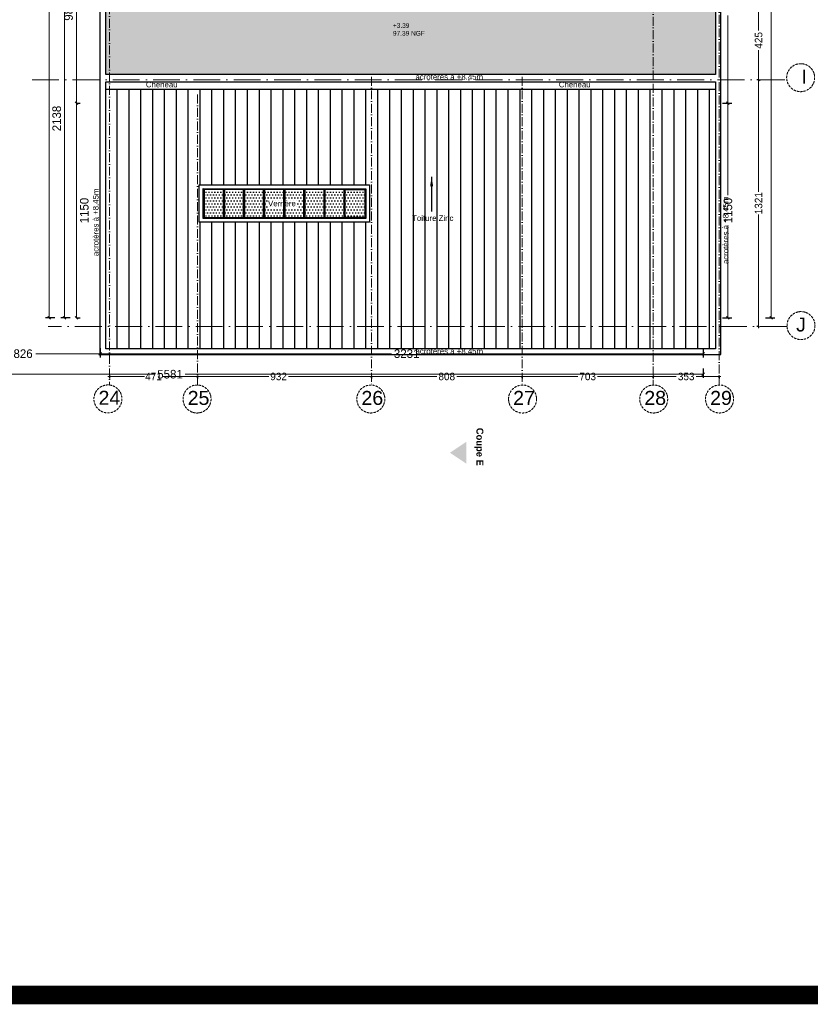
# Model space of a CAD drawing. Header units: centimetres. Extents: x 100159 to 225226, y -81380 to -23241.
# Tile 3 of 139: x 195502 to 199739, y -81380 to -76102. Entities that reach past the tile are written whole.
import ezdxf

# ---------------------------------------------------------------- set-up
doc = ezdxf.new("R2010")
doc.units = ezdxf.units.CM
doc.linetypes.add('ACAD_ISO04W100', pattern=[30, 24, -3, 0, -3])
doc.linetypes.add('ACAD_ISO10W100', pattern=[18, 12, -3, 0, -3])
doc.layers.get('0').update_dxf_attribs({"lineweight": 5})
for name, color, linetype in [('32', 5, 'Continuous'), ('45', 8, 'Continuous'), ('DDL-HAB-COTES ALT', 161, 'Continuous'), ('DDL-TRAIT  COUPE', 1, 'ACAD_ISO04W100'), ('DDL-TRAIT FIN', 8, 'Continuous')]:
    doc.layers.add(name, color=color, linetype=linetype)
for name, color, linetype, lineweight in [('DDL- CLOISONS DOUBLAGES', 1, 'Continuous', 5), ('DDL-HAB-COTES', 161, 'Continuous', 9), ('DDL-TEXTE', 7, 'Continuous', 9), ('DDL-TRAIT AXES', 1, 'ACAD_ISO10W100', 5)]:
    doc.layers.add(name, color=color, linetype=linetype, lineweight=lineweight)
doc.layers.add('DDL- PAYSAGE', color=7, linetype='Continuous', true_color=0x889a4c)
doc.layers.add('DDL-SHON', color=7, linetype='Continuous', true_color=0x00e000, plot=False)
doc.styles.add('Century Gothic', font='GOTHIC.TTF')
doc.styles.get("Standard").update_dxf_attribs({"font": 'arial.ttf'})
doc.dimstyles.new('C100 cm', dxfattribs={"dimscale": 100, "dimtxt": 0.2, "dimasz": 0.085, "dimexe": 0.1, "dimexo": 0.0625, "dimgap": 0.09, "dimtad": 0, "dimdec": 0, "dimzin": 0, "dimdsep": 46, "dimtxsty": 'Century Gothic', "dimblk": 'OBLIQUE', "dimcen": 0.09, "dimdle": 0.1, "dimclrd": 256, "dimclrt": 256, "dimadec": 0, "dimazin": 0, "dimtfac": 1, "dimtdec": 0, "dimtofl": 0, "dimtmove": 2, "dimatfit": 2, "dimfxl": 0.15, "dimfxlon": 1, "dimtolj": 1, "dimtzin": 0, "dimlwd": -1, "dimarcsym": 0})
doc.dimstyles.new('C200 cm', dxfattribs={"dimscale": 200, "dimtxt": 0.23, "dimasz": 0.07, "dimexe": 0.1, "dimexo": 0.0625, "dimgap": 0.09, "dimtad": 2, "dimdec": 0, "dimzin": 0, "dimdsep": 46, "dimtxsty": 'Century Gothic', "dimblk": 'OBLIQUE', "dimcen": 0.09, "dimclrd": 256, "dimclrt": 256, "dimadec": 0, "dimazin": 0, "dimtfac": 1, "dimtdec": 0, "dimtofl": 0, "dimtmove": 2, "dimatfit": 2, "dimfxl": 0.15, "dimfxlon": 1, "dimtolj": 1, "dimtzin": 0, "dimlwd": -1, "dimarcsym": 0})

# ---------------------------------------------------------------- blocks, each defined once
blk = doc.blocks.new('_Oblique')
at = {"color": 0, "linetype": 'ByBlock', "lineweight": -2}
blk.add_line((-0.5, -0.5), (0.5, 0.5), dxfattribs=at)
blk = doc.blocks.new('*D297')
at = {"layer": 'DDL-HAB-COTES', "color": 0, "lineweight": -2, "transparency": 16777216}
for p, q in [((312907.7, -184715.5), (312857.7, -184715.5)), ((312877.7, -185703), (312897.7, -185703))]:
    blk.add_line(p, q, dxfattribs=at)
at = {"layer": 'DDL-HAB-COTES', "transparency": 16777216}
blk.add_line((312877.7, -184715.5), (312877.7, -185703), dxfattribs=at)
at = {"layer": 'Defpoints', "color": 0, "transparency": 16777216}
for p in [(313498.8, -184715.5), (312877.7, -185703), (312877.7, -185703)]:
    blk.add_point(p, dxfattribs=at)
at = {"layer": 'DDL-HAB-COTES', "transparency": 16777216, "xscale": 14, "yscale": 14, "zscale": 14}
for p, rotation in [((312877.7, -184715.5), 90), ((312877.7, -185703), 270)]:
    blk.add_blockref('_Oblique', p, dxfattribs=dict(at, rotation=rotation))
at = {"layer": 'DDL-HAB-COTES', "lineweight": -3, "transparency": 16777216, "insert": (312835.6, -185209.3), "char_height": 46, "attachment_point": 5, "rotation": 90, "style": 'Century Gothic'}
blk.add_mtext('\\A1;988', dxfattribs=at)
blk = doc.blocks.new('*D298')
at = {"layer": 'DDL-HAB-COTES', "color": 0, "lineweight": -2, "transparency": 16777216}
for p, q in [((312877.7, -185703), (312897.7, -185703)), ((312877.7, -186853.4), (312897.7, -186853.4))]:
    blk.add_line(p, q, dxfattribs=at)
at = {"layer": 'DDL-HAB-COTES', "transparency": 16777216}
blk.add_line((312877.7, -185703), (312877.7, -186853.4), dxfattribs=at)
at = {"layer": 'Defpoints', "color": 0, "transparency": 16777216}
for p in [(312877.7, -185703), (312877.7, -186853.4), (312877.7, -186853.4)]:
    blk.add_point(p, dxfattribs=at)
at = {"layer": 'DDL-HAB-COTES', "transparency": 16777216, "xscale": 14, "yscale": 14, "zscale": 14}
for p, rotation in [((312877.7, -185703), 90), ((312877.7, -186853.4), 270)]:
    blk.add_blockref('_Oblique', p, dxfattribs=dict(at, rotation=rotation))
at = {"layer": 'DDL-HAB-COTES', "lineweight": -3, "transparency": 16777216, "insert": (312919.9, -186278.2), "char_height": 46, "attachment_point": 5, "rotation": 90, "style": 'Century Gothic'}
blk.add_mtext('\\A1;1150', dxfattribs=at)
blk = doc.blocks.new('*D299')
at = {"layer": 'DDL-HAB-COTES', "color": 0, "lineweight": -2, "transparency": 16777216}
for p, q in [((312761.1, -181313.1), (312711.1, -181313.1)), ((312761.1, -186853.4), (312711.1, -186853.4))]:
    blk.add_line(p, q, dxfattribs=at)
at = {"layer": 'DDL-HAB-COTES', "transparency": 16777216}
for p, q in [((312731.1, -181313.1), (312731.1, -183744.2)), ((312731.1, -186853.4), (312731.1, -183917.5))]:
    blk.add_line(p, q, dxfattribs=at)
at = {"layer": 'Defpoints', "color": 0, "transparency": 16777216}
for p in [(313831.4, -181313.1), (312731.1, -186853.4), (313831.4, -186853.4)]:
    blk.add_point(p, dxfattribs=at)
at = {"layer": 'DDL-HAB-COTES', "transparency": 16777216, "xscale": 14, "yscale": 14, "zscale": 14}
for p, rotation in [((312731.1, -181313.1), 90), ((312731.1, -186853.4), 270)]:
    blk.add_blockref('_Oblique', p, dxfattribs=dict(at, rotation=rotation))
at = {"layer": 'DDL-HAB-COTES', "lineweight": -3, "transparency": 16777216, "insert": (312731.1, -183830.8), "char_height": 46, "attachment_point": 5, "rotation": 90, "style": 'Century Gothic'}
blk.add_mtext('\\A1;5540', dxfattribs=at)
blk = doc.blocks.new('*D306')
at = {"layer": 'DDL-HAB-COTES', "color": 0, "lineweight": -2, "transparency": 16777216}
for p, q in [((316369.4, -184593.3), (316389.4, -184593.3)), ((316339.4, -185703), (316389.4, -185703))]:
    blk.add_line(p, q, dxfattribs=at)
at = {"layer": 'DDL-HAB-COTES', "transparency": 16777216}
for p, q in [((316369.4, -184593.3), (316369.4, -185064.8)), ((316369.4, -185703), (316369.4, -185231.6))]:
    blk.add_line(p, q, dxfattribs=at)
at = {"layer": 'Defpoints', "color": 0, "transparency": 16777216}
for p in [(316369.4, -184593.3), (315730.9, -185703), (316369.4, -185703)]:
    blk.add_point(p, dxfattribs=at)
at = {"layer": 'DDL-HAB-COTES', "transparency": 16777216, "xscale": 14, "yscale": 14, "zscale": 14}
for p, rotation in [((316369.4, -184593.3), 90), ((316369.4, -185703), 270)]:
    blk.add_blockref('_Oblique', p, dxfattribs=dict(at, rotation=rotation))
at = {"layer": 'DDL-HAB-COTES', "lineweight": -3, "transparency": 16777216, "insert": (316369.4, -185148.2), "char_height": 46, "attachment_point": 5, "rotation": 90, "style": 'Century Gothic'}
blk.add_mtext('\\A1;1110', dxfattribs=at)
blk = doc.blocks.new('*D307')
at = {"layer": 'DDL-HAB-COTES', "color": 0, "lineweight": -2, "transparency": 16777216}
for p, q in [((316339.4, -185703), (316389.4, -185703)), ((316339.4, -186853.5), (316389.4, -186853.5))]:
    blk.add_line(p, q, dxfattribs=at)
at = {"layer": 'DDL-HAB-COTES', "transparency": 16777216}
for p, q in [((316369.4, -185703), (316369.4, -186194.8)), ((316369.4, -186853.5), (316369.4, -186361.6))]:
    blk.add_line(p, q, dxfattribs=at)
at = {"layer": 'Defpoints', "color": 0, "transparency": 16777216}
for p in [(315730.9, -185703), (315760.9, -186853.5), (316369.4, -186853.5)]:
    blk.add_point(p, dxfattribs=at)
at = {"layer": 'DDL-HAB-COTES', "transparency": 16777216, "xscale": 14, "yscale": 14, "zscale": 14}
for p, rotation in [((316369.4, -185703), 90), ((316369.4, -186853.5), 270)]:
    blk.add_blockref('_Oblique', p, dxfattribs=dict(at, rotation=rotation))
at = {"layer": 'DDL-HAB-COTES', "lineweight": -3, "transparency": 16777216, "insert": (316369.4, -186278.2), "char_height": 46, "attachment_point": 5, "rotation": 90, "style": 'Century Gothic'}
blk.add_mtext('\\A1;1150', dxfattribs=at)
blk = doc.blocks.new('*D308')
at = {"layer": 'DDL-HAB-COTES', "color": 0, "lineweight": -2, "transparency": 16777216}
for p, q in [((316570.4, -183493.8), (316620.4, -183493.8)), ((316570.4, -186853.5), (316620.4, -186853.5))]:
    blk.add_line(p, q, dxfattribs=at)
at = {"layer": 'DDL-HAB-COTES', "transparency": 16777216}
for p, q in [((316600.4, -183493.8), (316600.4, -185005.7)), ((316600.4, -186853.5), (316600.4, -185179.3))]:
    blk.add_line(p, q, dxfattribs=at)
at = {"layer": 'Defpoints', "color": 0, "transparency": 16777216}
for p in [(316236.1, -183493.8), (316236.1, -186853.5), (316600.4, -186853.5)]:
    blk.add_point(p, dxfattribs=at)
at = {"layer": 'DDL-HAB-COTES', "transparency": 16777216, "xscale": 14, "yscale": 14, "zscale": 14}
for p, rotation in [((316600.4, -183493.8), 90), ((316600.4, -186853.5), 270)]:
    blk.add_blockref('_Oblique', p, dxfattribs=dict(at, rotation=rotation))
at = {"layer": 'DDL-HAB-COTES', "lineweight": -3, "transparency": 16777216, "insert": (316600.4, -185092.5), "char_height": 46, "attachment_point": 5, "rotation": 90, "style": 'Century Gothic'}
blk.add_mtext('\\A1;3360', dxfattribs=at)
blk = doc.blocks.new('*D309')
at = {"layer": 'DDL-HAB-COTES', "color": 0, "lineweight": -2, "transparency": 16777216}
for p, q in [((313004.7, -187015.6), (313004.7, -187065.6)), ((316236.1, -187015.6), (316236.1, -187065.6))]:
    blk.add_line(p, q, dxfattribs=at)
at = {"layer": 'DDL-HAB-COTES', "transparency": 16777216}
for p, q in [((313004.7, -187045.6), (314566.9, -187045.6)), ((316236.1, -187045.6), (314728.1, -187045.6))]:
    blk.add_line(p, q, dxfattribs=at)
at = {"layer": 'Defpoints', "color": 0, "transparency": 16777216}
for p in [(313004.7, -186853.8), (316236.1, -186853.5), (313004.7, -187045.6)]:
    blk.add_point(p, dxfattribs=at)
at = {"layer": 'DDL-HAB-COTES', "transparency": 16777216, "xscale": 14, "yscale": 14, "zscale": 14, "rotation": 180}
blk.add_blockref('_Oblique', (313004.7, -187045.6), dxfattribs=at)
at = {"layer": 'DDL-HAB-COTES', "transparency": 16777216, "xscale": 14, "yscale": 14, "zscale": 14}
blk.add_blockref('_Oblique', (316236.1, -187045.6), dxfattribs=at)
at = {"layer": 'DDL-HAB-COTES', "lineweight": -3, "transparency": 16777216, "insert": (314647.5, -187045.6), "char_height": 46, "attachment_point": 5, "style": 'Century Gothic'}
blk.add_mtext('\\A1;3231', dxfattribs=at)
blk = doc.blocks.new('*D323')
at = {"layer": 'DDL-HAB-COTES', "color": 0, "lineweight": -2, "transparency": 16777216}
for p, q in [((312178.7, -187015.6), (312178.7, -187065.6)), ((313004.7, -187015.6), (313004.7, -187065.6))]:
    blk.add_line(p, q, dxfattribs=at)
at = {"layer": 'DDL-HAB-COTES', "transparency": 16777216}
for p, q in [((312178.7, -187045.6), (312523, -187045.6)), ((313004.7, -187045.6), (312660.5, -187045.6))]:
    blk.add_line(p, q, dxfattribs=at)
at = {"layer": 'Defpoints', "color": 0, "transparency": 16777216}
for p in [(312178.7, -186854), (313004.7, -186853.8), (312178.7, -187045.6)]:
    blk.add_point(p, dxfattribs=at)
at = {"layer": 'DDL-HAB-COTES', "transparency": 16777216, "xscale": 14, "yscale": 14, "zscale": 14, "rotation": 180}
blk.add_blockref('_Oblique', (312178.7, -187045.6), dxfattribs=at)
at = {"layer": 'DDL-HAB-COTES', "transparency": 16777216, "xscale": 14, "yscale": 14, "zscale": 14}
blk.add_blockref('_Oblique', (313004.7, -187045.6), dxfattribs=at)
at = {"layer": 'DDL-HAB-COTES', "lineweight": -3, "transparency": 16777216, "insert": (312591.7, -187045.6), "char_height": 46, "attachment_point": 5, "style": 'Century Gothic'}
blk.add_mtext('\\A1;826', dxfattribs=at)
blk = doc.blocks.new('*D325')
at = {"layer": 'DDL-HAB-COTES', "color": 0, "lineweight": -2, "transparency": 16777216}
for p, q in [((310655.1, -187125.5), (310655.1, -187175.5)), ((316236.1, -187125.5), (316236.1, -187175.5))]:
    blk.add_line(p, q, dxfattribs=at)
at = {"layer": 'DDL-HAB-COTES', "transparency": 16777216}
for p, q in [((310655.1, -187155.5), (313298.9, -187155.5)), ((316236.1, -187155.5), (313459.7, -187155.5))]:
    blk.add_line(p, q, dxfattribs=at)
at = {"layer": 'Defpoints', "color": 0, "transparency": 16777216}
for p in [(310655.1, -186853.4), (316236.1, -186853.5), (310655.1, -187155.5)]:
    blk.add_point(p, dxfattribs=at)
at = {"layer": 'DDL-HAB-COTES', "transparency": 16777216, "xscale": 14, "yscale": 14, "zscale": 14, "rotation": 180}
blk.add_blockref('_Oblique', (310655.1, -187155.5), dxfattribs=at)
at = {"layer": 'DDL-HAB-COTES', "transparency": 16777216, "xscale": 14, "yscale": 14, "zscale": 14}
blk.add_blockref('_Oblique', (316236.1, -187155.5), dxfattribs=at)
at = {"layer": 'DDL-HAB-COTES', "lineweight": -3, "transparency": 16777216, "insert": (313379.3, -187155.5), "char_height": 46, "attachment_point": 5, "style": 'Century Gothic'}
blk.add_mtext('\\A1;5581', dxfattribs=at)
blk = doc.blocks.new('*D332')
at = {"layer": 'DDL-HAB-COTES', "color": 0, "lineweight": -2, "transparency": 16777216}
for p, q in [((312844.2, -184715.5), (312794.2, -184715.5)), ((312844.2, -186853.8), (312794.2, -186853.8))]:
    blk.add_line(p, q, dxfattribs=at)
at = {"layer": 'DDL-HAB-COTES', "transparency": 16777216}
blk.add_line((312814.2, -184715.5), (312814.2, -186853.8), dxfattribs=at)
at = {"layer": 'Defpoints', "color": 0, "transparency": 16777216}
for p in [(314024.3, -184715.5), (312814.2, -186853.8), (313004.7, -186853.8)]:
    blk.add_point(p, dxfattribs=at)
at = {"layer": 'DDL-HAB-COTES', "transparency": 16777216, "xscale": 14, "yscale": 14, "zscale": 14}
for p, rotation in [((312814.2, -184715.5), 90), ((312814.2, -186853.8), 270)]:
    blk.add_blockref('_Oblique', p, dxfattribs=dict(at, rotation=rotation))
at = {"layer": 'DDL-HAB-COTES', "lineweight": -3, "transparency": 16777216, "insert": (312772, -185784.7), "char_height": 46, "attachment_point": 5, "rotation": 90, "style": 'Century Gothic'}
blk.add_mtext('\\A1;2138', dxfattribs=at)
blk = doc.blocks.new('*D766')
at = {"layer": 'DDL-HAB-COTES', "transparency": 16777216}
for p, q in [((196444.6, -78014.6), (196836.8, -78014.6)), ((197397.1, -78014.6), (196942.6, -78014.6))]:
    blk.add_line(p, q, dxfattribs=at)
at = {"layer": 'DDL-HAB-COTES', "color": 0, "lineweight": -2, "transparency": 16777216}
for p, q in [((196454.6, -78014.6), (196454.6, -78024.6)), ((197387.1, -78014.6), (197387.1, -78024.6))]:
    blk.add_line(p, q, dxfattribs=at)
at = {"layer": 'Defpoints', "color": 0, "transparency": 16777216}
for p in [(196454.6, -77504.4), (197387.1, -77612.4), (197387.1, -78014.6)]:
    blk.add_point(p, dxfattribs=at)
at = {"layer": 'DDL-HAB-COTES', "transparency": 16777216, "xscale": 8.5, "yscale": 8.5, "zscale": 8.5, "rotation": 180}
blk.add_blockref('_Oblique', (196454.6, -78014.6), dxfattribs=at)
at = {"layer": 'DDL-HAB-COTES', "transparency": 16777216, "xscale": 8.5, "yscale": 8.5, "zscale": 8.5}
blk.add_blockref('_Oblique', (197387.1, -78014.6), dxfattribs=at)
at = {"layer": 'DDL-HAB-COTES', "lineweight": -3, "transparency": 16777216, "insert": (196889.7, -78014.6), "char_height": 40, "attachment_point": 5, "style": 'Century Gothic'}
blk.add_mtext('\\A1;932', dxfattribs=at)
blk = doc.blocks.new('*D767')
at = {"layer": 'DDL-HAB-COTES', "transparency": 16777216}
for p, q in [((197377.1, -78014.6), (197737.5, -78014.6)), ((198204.8, -78014.6), (197844.3, -78014.6))]:
    blk.add_line(p, q, dxfattribs=at)
at = {"layer": 'DDL-HAB-COTES', "color": 0, "lineweight": -2, "transparency": 16777216}
for p, q in [((197387.1, -78014.6), (197387.1, -78024.6)), ((198194.8, -78014.6), (198194.8, -78024.6))]:
    blk.add_line(p, q, dxfattribs=at)
at = {"layer": 'Defpoints', "color": 0, "transparency": 16777216}
for p in [(198194.8, -77845.9), (197387.1, -77921.6), (198194.8, -78014.6)]:
    blk.add_point(p, dxfattribs=at)
at = {"layer": 'DDL-HAB-COTES', "transparency": 16777216, "xscale": 8.5, "yscale": 8.5, "zscale": 8.5, "rotation": 180}
blk.add_blockref('_Oblique', (197387.1, -78014.6), dxfattribs=at)
at = {"layer": 'DDL-HAB-COTES', "transparency": 16777216, "xscale": 8.5, "yscale": 8.5, "zscale": 8.5}
blk.add_blockref('_Oblique', (198194.8, -78014.6), dxfattribs=at)
at = {"layer": 'DDL-HAB-COTES', "lineweight": -3, "transparency": 16777216, "insert": (197790.9, -78014.6), "char_height": 40, "attachment_point": 5, "style": 'Century Gothic'}
blk.add_mtext('\\A1;808', dxfattribs=at)
blk = doc.blocks.new('*D768')
at = {"layer": 'DDL-HAB-COTES', "transparency": 16777216}
for p, q in [((198184.8, -78014.6), (198494, -78014.6)), ((198907.6, -78014.6), (198598.4, -78014.6))]:
    blk.add_line(p, q, dxfattribs=at)
at = {"layer": 'DDL-HAB-COTES', "color": 0, "lineweight": -2, "transparency": 16777216}
for p, q in [((198194.8, -78014.6), (198194.8, -78024.6)), ((198897.6, -78014.6), (198897.6, -78024.6))]:
    blk.add_line(p, q, dxfattribs=at)
at = {"layer": 'Defpoints', "color": 0, "transparency": 16777216}
for p in [(198897.6, -77949.3), (198194.8, -77993.6), (198897.6, -78014.6)]:
    blk.add_point(p, dxfattribs=at)
at = {"layer": 'DDL-HAB-COTES', "transparency": 16777216, "xscale": 8.5, "yscale": 8.5, "zscale": 8.5, "rotation": 180}
blk.add_blockref('_Oblique', (198194.8, -78014.6), dxfattribs=at)
at = {"layer": 'DDL-HAB-COTES', "transparency": 16777216, "xscale": 8.5, "yscale": 8.5, "zscale": 8.5}
blk.add_blockref('_Oblique', (198897.6, -78014.6), dxfattribs=at)
at = {"layer": 'DDL-HAB-COTES', "lineweight": -3, "transparency": 16777216, "insert": (198546.2, -78014.6), "char_height": 40, "attachment_point": 5, "style": 'Century Gothic'}
blk.add_mtext('\\A1;703', dxfattribs=at)
blk = doc.blocks.new('*D769')
at = {"layer": 'DDL-HAB-COTES', "transparency": 16777216}
for p, q in [((198887.6, -78014.6), (199020.9, -78014.6)), ((199260.6, -78014.6), (199127.4, -78014.6))]:
    blk.add_line(p, q, dxfattribs=at)
at = {"layer": 'DDL-HAB-COTES', "color": 0, "lineweight": -2, "transparency": 16777216}
for p, q in [((198897.6, -78014.6), (198897.6, -78024.6)), ((199250.6, -78014.6), (199250.6, -78024.6))]:
    blk.add_line(p, q, dxfattribs=at)
at = {"layer": 'Defpoints', "color": 0, "transparency": 16777216}
for p in [(198897.6, -77949.3), (199250.6, -77956.7), (199250.6, -78014.6)]:
    blk.add_point(p, dxfattribs=at)
at = {"layer": 'DDL-HAB-COTES', "transparency": 16777216, "xscale": 8.5, "yscale": 8.5, "zscale": 8.5, "rotation": 180}
blk.add_blockref('_Oblique', (198897.6, -78014.6), dxfattribs=at)
at = {"layer": 'DDL-HAB-COTES', "transparency": 16777216, "xscale": 8.5, "yscale": 8.5, "zscale": 8.5}
blk.add_blockref('_Oblique', (199250.6, -78014.6), dxfattribs=at)
at = {"layer": 'DDL-HAB-COTES', "lineweight": -3, "transparency": 16777216, "insert": (199074.1, -78014.6), "char_height": 40, "attachment_point": 5, "style": 'Century Gothic'}
blk.add_mtext('\\A1;353', dxfattribs=at)
blk = doc.blocks.new('*D771')
at = {"layer": 'DDL-HAB-COTES', "linetype": 'Continuous', "transparency": 16777216}
for p, q in [((199462.3, -76414.9), (199462.3, -77025)), ((199462.3, -77755.9), (199462.3, -77145.8))]:
    blk.add_line(p, q, dxfattribs=at)
at = {"layer": 'DDL-HAB-COTES', "color": 0, "linetype": 'Continuous', "lineweight": -2, "transparency": 16777216}
for p, q in [((199462.3, -76424.9), (199472.3, -76424.9)), ((199462.3, -77745.9), (199452.3, -77745.9))]:
    blk.add_line(p, q, dxfattribs=at)
at = {"layer": 'Defpoints', "color": 0, "linetype": 'Continuous', "transparency": 16777216}
for p in [(199423, -76424.9), (199462.3, -77745.9), (199484.1, -77745.9)]:
    blk.add_point(p, dxfattribs=at)
at = {"layer": 'DDL-HAB-COTES', "linetype": 'Continuous', "transparency": 16777216, "xscale": 8.5, "yscale": 8.5, "zscale": 8.5}
for p, rotation in [((199462.3, -76424.9), 90), ((199462.3, -77745.9), 270)]:
    blk.add_blockref('_Oblique', p, dxfattribs=dict(at, rotation=rotation))
at = {"layer": 'DDL-HAB-COTES', "linetype": 'Continuous', "transparency": 16777216, "insert": (199462.3, -77085.4), "char_height": 40, "attachment_point": 5, "rotation": 90, "style": 'Century Gothic'}
blk.add_mtext('\\A1;1321', dxfattribs=at)
blk = doc.blocks.new('*D792')
at = {"layer": 'DDL-HAB-COTES', "color": 0, "lineweight": -2, "transparency": 16777216}
for p, q in [((199462.3, -76000.1), (199452.3, -76000.1)), ((199462.3, -76424.9), (199452.3, -76424.9))]:
    blk.add_line(p, q, dxfattribs=at)
at = {"layer": 'DDL-HAB-COTES', "transparency": 16777216}
for p, q in [((199462.3, -75990.1), (199462.3, -76159.2)), ((199462.3, -76434.9), (199462.3, -76265.9))]:
    blk.add_line(p, q, dxfattribs=at)
at = {"layer": 'Defpoints', "color": 0, "transparency": 16777216}
for p in [(199462.3, -76000.1), (199561.8, -76000.1), (199734.8, -76424.9)]:
    blk.add_point(p, dxfattribs=at)
at = {"layer": 'DDL-HAB-COTES', "transparency": 16777216, "xscale": 8.5, "yscale": 8.5, "zscale": 8.5}
for p, rotation in [((199462.3, -76000.1), 90), ((199462.3, -76424.9), 270)]:
    blk.add_blockref('_Oblique', p, dxfattribs=dict(at, rotation=rotation))
at = {"layer": 'DDL-HAB-COTES', "lineweight": -3, "transparency": 16777216, "insert": (199462.3, -76212.5), "char_height": 40, "attachment_point": 5, "rotation": 90, "style": 'Century Gothic'}
blk.add_mtext('\\A1;425', dxfattribs=at)
blk = doc.blocks.new('*D793')
at = {"layer": 'DDL-HAB-COTES', "transparency": 16777216}
for p, q in [((195974.1, -78014.6), (196171.1, -78014.6)), ((196464.6, -78014.6), (196267.6, -78014.6))]:
    blk.add_line(p, q, dxfattribs=at)
at = {"layer": 'DDL-HAB-COTES', "color": 0, "lineweight": -2, "transparency": 16777216}
for p, q in [((195984.1, -78014.6), (195984.1, -78024.6)), ((196454.6, -78014.6), (196454.6, -78024.6))]:
    blk.add_line(p, q, dxfattribs=at)
at = {"layer": 'Defpoints', "color": 0, "transparency": 16777216}
for p in [(195984.1, -77504.4), (196454.6, -77612.4), (196454.6, -78014.6)]:
    blk.add_point(p, dxfattribs=at)
at = {"layer": 'DDL-HAB-COTES', "transparency": 16777216, "xscale": 8.5, "yscale": 8.5, "zscale": 8.5, "rotation": 180}
blk.add_blockref('_Oblique', (195984.1, -78014.6), dxfattribs=at)
at = {"layer": 'DDL-HAB-COTES', "transparency": 16777216, "xscale": 8.5, "yscale": 8.5, "zscale": 8.5}
blk.add_blockref('_Oblique', (196454.6, -78014.6), dxfattribs=at)
at = {"layer": 'DDL-HAB-COTES', "lineweight": -3, "transparency": 16777216, "insert": (196219.4, -78014.6), "char_height": 40, "attachment_point": 5, "style": 'Century Gothic'}
blk.add_mtext('\\A1;471', dxfattribs=at)
blk = doc.blocks.new('plan masse cotation')
at = {"layer": 'DDL-HAB-COTES', "lineweight": -3}
for base, p1, p2, picture, middle in [((312731.1, -186853.4), (313831.4, -181313.1), (313831.4, -186853.4), '*D299', (312731.1, -183830.8)), ((316600.4, -186853.5), (316236.1, -183493.8), (316236.1, -186853.5), '*D308', (316600.4, -185092.5)), ((316369.4, -185703), (316369.4, -184593.3), (315730.9, -185703), '*D306', (316369.4, -185148.2)), ((316369.3636, -186853.4524), (315730.9031, -185703.0107), (315760.9096, -186853.4524), '*D307', (316369.3636, -186278.2315))]:
    dim = blk.add_linear_dim(base=base, p1=p1, p2=p2, angle=90, dimstyle='C200 cm', dxfattribs=at)
    dim.commit()
    dim.dimension.update_dxf_attribs({"geometry": picture, "text_midpoint": middle, "dimtype": 128})
for base, p1, p2, picture, middle in [((312814.2, -186853.8), (314024.3, -184715.5), (313004.7, -186853.8), '*D332', (312772, -185784.7)), ((312877.7333, -185703.0107), (313498.8138, -184715.5029), (312877.7333, -185703.0107), '*D297', (312835.5762, -185209.2568)), ((312877.7, -186853.4), (312877.7, -185703), (312877.7, -186853.4), '*D298', (312919.9, -186278.2))]:
    dim = blk.add_linear_dim(base=base, p1=p1, p2=p2, angle=90, dimstyle='C200 cm', dxfattribs=at)
    dim.commit()
    dim.dimension.update_dxf_attribs({"geometry": picture, "text_midpoint": middle})
for base, p1, p2, picture, middle in [((310655.1, -187155.5), (316236.1, -186853.5), (310655.1, -186853.4), '*D325', (313379.3, -187155.5)), ((312178.7, -187045.6), (313004.7, -186853.8), (312178.7, -186854), '*D323', (312591.7, -187045.6)), ((313004.7, -187045.6), (316236.1, -186853.5), (313004.7, -186853.8), '*D309', (314647.5, -187045.6))]:
    dim = blk.add_linear_dim(base=base, p1=p1, p2=p2, dimstyle='C200 cm', dxfattribs=at)
    dim.commit()
    dim.dimension.update_dxf_attribs({"geometry": picture, "text_midpoint": middle, "dimtype": 128})

msp = doc.modelspace()

# ---------------------------------------------------------------- hatches: boundary and pattern name
at = {"layer": 'DDL- PAYSAGE'}
h = msp.add_hatch(dxfattribs=at)
h.set_pattern_fill('DOTS', color=256, scale=10)
h.paths.add_polyline_path([(197351.3, -77012.6), (197246, -77012.6), (197246, -77162.6), (197351.3, -77162.6)])
h.paths.add_polyline_path([(197241, -77012.6), (197138.1, -77012.6), (197138.2, -77162.6), (197241, -77162.6)])
h.paths.add_polyline_path([(197133.2, -77012.6), (197030.3, -77012.6), (197030.3, -77162.6), (197133.2, -77162.6)])
h.paths.add_polyline_path([(197025.3, -77012.6), (196922.5, -77012.6), (196922.5, -77162.6), (197025.3, -77162.6)])
h.paths.add_polyline_path([(196917.5, -77012.6), (196814.7, -77012.6), (196814.7, -77162.6), (196917.5, -77162.6)])
h.paths.add_polyline_path([(196809.7, -77012.6), (196706.9, -77012.6), (196706.9, -77162.6), (196809.7, -77162.6)])
h.paths.add_polyline_path([(196701.9, -77012.6), (196599, -77012.6), (196599.1, -77162.6), (196701.9, -77162.6)])
h.paths.add_polyline_path([(196594.1, -77012.6), (196491.2, -77012.6), (196491.2, -77162.6), (196594.1, -77162.6)])
at = {"layer": 'DDL-TRAIT  COUPE', "ltscale": 30}
h = msp.add_hatch(color=256, dxfattribs=at)
h.dxf.hatch_style = 1
h.paths.add_polyline_path([(197895.8, -78364.3), (197895.8, -78482), (197808.1, -78423.2)])
at = {"layer": 'DDL-TRAIT FIN'}
h = msp.add_hatch(dxfattribs=at)
h.set_pattern_fill('DOTS', color=256, scale=10)
h.paths.add_polyline_path([(195963.3, -75430.1), (196434.6, -75430.1), (196433.6, -76010.1), (196724.6, -76010.6), (196725.6, -75430), (199230.7, -75430), (199230.7, -76394.9), (195963.3, -76394.9)])
h = msp.add_hatch(dxfattribs=at)
h.set_pattern_fill('ANSI31', color=256, scale=20, angle=45)
h.paths.add_polyline_path([(196464.6, -77187.5), (196464.6, -76987.5), (197377.3, -76987.6), (197377.3, -77187.6)], flags=16)
h.paths.add_polyline_path([(199230.7, -77865.9), (195963.3, -77865.9), (195963.3, -76474.9), (199230.7, -76474.9)])

# ---------------------------------------------------------------- linework, layer by layer
at = {"layer": '32'}
for p, q in [((199260.7, -77895.9), (199260.7, -75390)), ((195933.3, -77895.9), (199260.7, -77895.9))]:
    msp.add_line(p, q, dxfattribs=at)
for points in [[(195933.3, -77895.9), (195933.3, -75390), (195933.3, -75390)], [(199230.7, -76394.9), (195963.3, -76394.9), (195963.3, -75430.1), (195963.3, -75430)], [(195963.3, -75430), (199230.7, -75430), (199230.7, -76394.9)]]:
    msp.add_lwpolyline(points, dxfattribs=at)
msp.add_lwpolyline([(199230.7, -76434.9), (199230.7, -77865.9), (195963.3, -77865.9), (195963.3, -76434.9)], close=True, dxfattribs=at)
at = {"layer": 'DDL- CLOISONS DOUBLAGES', "const_width": 100}
msp.add_lwpolyline([(225175.9, -27884.5), (181889, -27884.5), (181889, -81330), (225175.9, -81330)], close=True, dxfattribs=at)
at = {"layer": 'DDL-TRAIT  COUPE', "ltscale": 30, "const_width": 1, "elevation": 1}
msp.add_lwpolyline([(197895.8, -78462.3), (197895.8, -78227.4)], dxfattribs=at)
at = {"layer": 'DDL-TRAIT AXES', "ltscale": 12}
msp.add_line((195568.7, -76424.9), (199612.8, -76424.9), dxfattribs=at)
at = {"layer": 'DDL-TRAIT AXES', "ltscale": 4}
for points in [[(198897.6, -74139.1), (198897.6, -78060.2)], [(199250.6, -74129.4), (199250.6, -78060.2)], [(195984.1, -75591.9), (195984.1, -78060.2)], [(197387.6, -76408.4), (197387, -78060.2)], [(198194.8, -76408.4), (198194.8, -78060.3)], [(196454.6, -76502.9), (196454.6, -78060.3)]]:
    msp.add_lwpolyline(points, dxfattribs=at)
at = {"layer": 'DDL-TRAIT AXES', "ltscale": 12}
msp.add_lwpolyline([(199615.3, -77745.9), (195655.3, -77745.9)], dxfattribs=at)
at = {"layer": 'DDL-TRAIT AXES'}
for centre in [(199687.7, -76412.6), (199689.6, -77741.7), (195975, -78134.7), (196452.7, -78135.2), (197384.1, -78135.2), (198197.2, -78135.3), (198900.1, -78135.2), (199253, -78135.2)]:
    msp.add_circle(centre, 75, dxfattribs=at)
at = {"layer": 'DDL-TRAIT FIN'}
msp.add_lwpolyline([(195963.3, -76474.9), (199230.7, -76474.9)], dxfattribs=at)
for points in [[(197377.3, -77187.6), (196464.6, -77187.5), (196464.6, -76987.5), (197377.3, -76987.6)], [(197357.3, -77167.6), (196484.6, -77167.5), (196484.6, -77007.5), (197357.3, -77007.6)], [(196491.2, -77162.6), (196594.1, -77162.6), (196594.1, -77012.6), (196491.2, -77012.6)], [(196599.1, -77162.6), (196701.9, -77162.6), (196701.9, -77012.6), (196599, -77012.6)], [(196706.9, -77162.6), (196809.7, -77162.6), (196809.7, -77012.6), (196706.9, -77012.6)], [(196814.7, -77162.6), (196917.5, -77162.6), (196917.5, -77012.6), (196814.7, -77012.6)], [(196922.5, -77162.6), (197025.3, -77162.6), (197025.3, -77012.6), (196922.5, -77012.6)], [(197030.3, -77162.6), (197133.2, -77162.6), (197133.2, -77012.6), (197030.3, -77012.6)], [(197138.2, -77162.6), (197241, -77162.6), (197241, -77012.6), (197138.1, -77012.6)], [(197351.3, -77162.6), (197246, -77162.6), (197246, -77012.6), (197351.3, -77012.6)]]:
    msp.add_lwpolyline(points, close=True, dxfattribs=at)

# ---------------------------------------------------------------- block references
at = {"layer": 'DDL-SHON', "linetype": 'Continuous'}
msp.add_blockref('plan masse cotation', (-117071.4, 109153.2), dxfattribs=at)

# ---------------------------------------------------------------- texts
at = {"layer": '45', "insert": (196833.3, -77102.3), "char_height": 30, "attachment_point": 7}
msp.add_mtext_dynamic_manual_height_columns('Verrière', width=501.341, gutter_width=1, heights=[0], dxfattribs=at)
at = {"layer": 'DDL-HAB-COTES ALT', "insert": (197502.5, -76187.6), "char_height": 25, "attachment_point": 7}
msp.add_mtext_dynamic_manual_height_columns('+3.39\\P97.39 NGF', width=501.341, gutter_width=1, heights=[0], dxfattribs=at)
at = {"layer": 'DDL-TEXTE'}
for s, p in [('Chéneau ', (196178.4, -76464.3)), ('acrotères à +8.45m ', (197623.3, -76423.4)), ('Chéneau ', (198391.7, -76464.3)), ('acrotères à +8.45m ', (197623.3, -77893.6))]:
    msp.add_text(s, height=30, dxfattribs=at).set_placement(p)
for p in [(195924.6, -77369.3), (199300.8, -77411.6)]:
    msp.add_text('acrotères à +8.45m ', height=30, rotation=90, dxfattribs=at).set_placement(p)
at = {"layer": 'DDL-TEXTE', "insert": (197594, -77181), "char_height": 30, "attachment_point": 7}
msp.add_mtext_dynamic_manual_height_columns(' Toiture Zinc', width=501.341, gutter_width=1, heights=[0], dxfattribs=at)
at = {"layer": 'DDL-TRAIT  COUPE', "ltscale": 30, "insert": (197963, -78102.4, 1), "char_height": 37.5, "attachment_point": 4, "rotation": 270}
msp.add_mtext_dynamic_manual_height_columns('\\pxqc;{\\fCentury Gothic|b1|i0|c0|p34;Coupe E}', width=578.114, gutter_width=0.974, heights=[198.3], dxfattribs=at)
at = {"layer": 'DDL-TRAIT AXES', "char_height": 75, "attachment_point": 1}
for s, insert in [('{\\fSwis721 Lt BT|b0|i0|c0|p34;I}', (199691.9, -76369.1)), ('{\\fSwis721 Lt BT|b0|i0|c0|p34;J}', (199663.3, -77698.3)), ('{\\fSwis721 Lt BT|b0|i0|c0|p34;24}', (195924.7, -78091.2)), ('{\\fSwis721 Lt BT|b0|i0|c0|p34;25}', (196402.4, -78091.8)), ('{\\fSwis721 Lt BT|b0|i0|c0|p34;26}', (197333.8, -78091.8)), ('{\\fSwis721 Lt BT|b0|i0|c0|p34;27}', (198146.9, -78091.8)), ('{\\fSwis721 Lt BT|b0|i0|c0|p34;28}', (198849.8, -78091.8)), ('{\\fSwis721 Lt BT|b0|i0|c0|p34;29}', (199202.7, -78091.8))]:
    msp.add_mtext_dynamic_manual_height_columns(s, width=107.612, gutter_width=12.5, heights=[0], dxfattribs=dict(at, insert=insert))

# ---------------------------------------------------------------- dimensions: what is measured, and where the dimension line sits
at = {"layer": 'DDL-HAB-COTES', "lineweight": -3}
dim = msp.add_linear_dim(base=(199462.3, -76000.1), p1=(199734.8, -76424.9), p2=(199561.8, -76000.1), angle=90, dimstyle='C100 cm', override={"dimtxt": 0.4, "dimfxl": 0}, dxfattribs=at)
dim.commit()
dim.dimension.update_dxf_attribs({"geometry": '*D792', "text_midpoint": (199462.3, -76212.5)})
at = {"layer": 'DDL-HAB-COTES', "linetype": 'Continuous'}
dim = msp.add_linear_dim(base=(199462.3, -77745.9), p1=(199423, -76424.9), p2=(199484.1, -77745.9), angle=90, dimstyle='C100 cm', override={"dimtxt": 0.4, "dimfxl": 0}, dxfattribs=at)
dim.commit()
dim.dimension.update_dxf_attribs({"geometry": '*D771', "text_midpoint": (199462.3, -77085.4)})
at = {"layer": 'DDL-HAB-COTES', "lineweight": -3}
for base, p1, p2, picture, middle in [((196454.6255, -78014.5571), (195984.0887, -77504.4471), (196454.6255, -77612.3563), '*D793', (196219.3571, -78014.5571)), ((197387.0793, -78014.5571), (196454.6255, -77504.4471), (197387.0793, -77612.3563), '*D766', (196889.7157, -78014.5571))]:
    dim = msp.add_linear_dim(base=base, p1=p1, p2=p2, dimstyle='C100 cm', override={"dimtxt": 0.4, "dimfxl": 0}, dxfattribs=at)
    dim.commit()
    dim.dimension.update_dxf_attribs({"geometry": picture, "text_midpoint": middle, "dimtype": 160})
for base, p1, p2, picture, middle in [((198194.8, -78014.6), (197387.1, -77921.6), (198194.8, -77845.9), '*D767', (197790.9, -78014.6)), ((198897.6, -78014.6), (198194.8, -77993.6), (198897.6, -77949.3), '*D768', (198546.2, -78014.6)), ((199250.6, -78014.6), (198897.6, -77949.3), (199250.6, -77956.7), '*D769', (199074.1, -78014.6))]:
    dim = msp.add_linear_dim(base=base, p1=p1, p2=p2, dimstyle='C100 cm', override={"dimtxt": 0.4, "dimfxl": 0}, dxfattribs=at)
    dim.commit()
    dim.dimension.update_dxf_attribs({"geometry": picture, "text_midpoint": middle})

# ---------------------------------------------------------------- leaders
at = {"layer": '45'}
msp.add_leader([(197709.9, -76944.9), (197709.9, -77129.9)], dimstyle='C100 cm', override={"dimasz": 0.5, "dimgap": 0.09, "dimtad": 0, "dimfxl": 0, "dimarcsym": 2}, dxfattribs=at)

doc.saveas('drawing.dxf')
